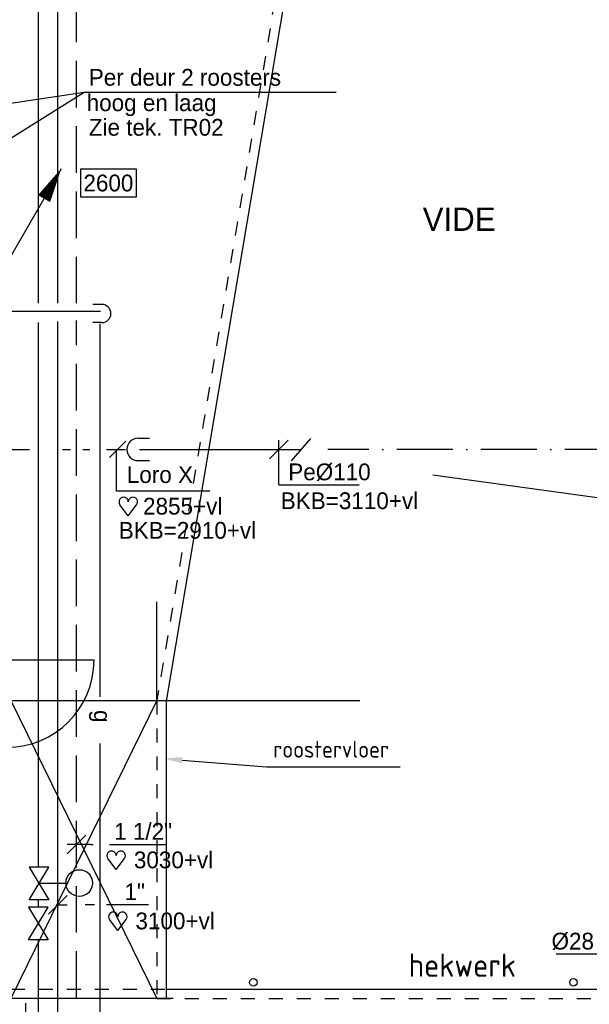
# Model space of a CAD drawing. Extents: x -39327 to 109237, y 358172 to 442272.
# Tile 40 of 96: x 38504 to 44608, y 406842 to 417401. Entities that reach past the tile are written whole.
import ezdxf
from ezdxf.enums import TextEntityAlignment as Align

# ---------------------------------------------------------------- set-up
doc = ezdxf.new("R2010")
doc.units = 0
doc.header["$LTSCALE"] = 100
for name, pattern in [('2322107', [2000, 1000, 1000]), ('2322108', [7, 5, -2]), ('2322121', [2000, 1000, 1000]), ('2322134', [45, 40, -5]), ('DASHDOT', [9, 6, -1.5, 0, -1.5]), ('DASHED', [3, 1.5, -1.5])]:
    doc.linetypes.add(name, pattern=pattern)
doc.layers.get('0').update_dxf_attribs({"linetype": 'CONTINUOUS'})
for name, color, linetype in [('AL$1----_ALGEMEEN', 7, 'CONTINUOUS'), ('AL$1----_MAATVOERING', 7, 'CONTINUOUS'), ('AL$1----_TEKST', 7, 'CONTINUOUS'), ('AL$7----_STRAMIEN', 1, 'DASHDOT'), ('AL23----_VLOEREN', 4, 'CONTINUOUS'), ('AL28----_KONSTRUKTIE', 3, 'CONTINUOUS'), ('AL32----_DRAAIR', 7, 'CONTINUOUS'), ('AL34----_BALUSTRADES', 4, 'DASHED'), ('BOUW', 8, 'CONTINUOUS'), ('WL524---', 4, 'CONTINUOUS'), ('WL541---', 4, 'CONTINUOUS'), ('WL561---', 4, 'CONTINUOUS'), ('WL561---_AANVOER', 4, 'CONTINUOUS'), ('WL561---_RETOUR', 4, 'CONTINUOUS'), ('WL5627--', 4, 'CONTINUOUS'), ('WL570---', 3, 'CONTINUOUS'), ('WL570---_RETOUR', 3, 'CONTINUOUS'), ('WM524---', 1, 'CONTINUOUS'), ('WM531---', 1, 'CONTINUOUS'), ('WM541---', 1, 'CONTINUOUS'), ('WM570---', 1, 'CONTINUOUS')]:
    doc.layers.add(name, color=color, linetype=linetype)
doc.styles.add('BURO-018', font='BUROFONT.shx', dxfattribs={"height": 180})
doc.styles.add('BURO-025', font='BUROFONT.shx', dxfattribs={"height": 250})
doc.styles.get("Standard").update_dxf_attribs({"font": 'ISOCP'})

# ---------------------------------------------------------------- blocks, each defined once
blk = doc.blocks.new('*U157', base_point=(39639, 50736))
at = {"color": 0, "linetype": 'CONTINUOUS'}
for p, q in [((39523, 50936), (39017, 50936)), ((39523, 50936), (39696, 50636)), ((39581, 50636), (39696, 50836))]:
    blk.add_line(p, q, dxfattribs=at)
at = {"color": 0, "linetype": 'CONTINUOUS', "style": 'BURO-018'}
blk.add_text('%%C28', height=180, dxfattribs=at).set_placement((39423, 50986), align=Align.RIGHT)
blk = doc.blocks.new('LU-PIJL1')
at = {"color": 0, "linetype": 'CONTINUOUS'}
blk.add_line((0, 0), (10.12, 17.54), dxfattribs=at)
blk.add_lwpolyline([(10.12, 17.54, 0, 1.5, 0), (8.25, 14.29, 1.5, 1.5, 0)], format="xyseb", dxfattribs=at)
blk = doc.blocks.new('LU-ORND')
at = {"color": 0, "linetype": 'CONTINUOUS'}
for p, q in [((-3, 1.5), (-3, -1.5)), ((3, 1.5), (-3, 1.5)), ((3, -1.5), (3, 1.5)), ((-3, -1.5), (3, -1.5))]:
    blk.add_line(p, q, dxfattribs=at)
blk = doc.blocks.new('A$C1981370E')
at = {"layer": 'WM570---'}
ref = blk.add_blockref('LU-ORND', (300, 150), dxfattribs=dict(at, xscale=100, yscale=100, zscale=100))
ref.add_attrib('LU_TEXT1', '2600', dxfattribs={"layer": '0', "color": 1, "linetype": 'CONTINUOUS', "height": 180, "style": 'BURO-018'}).set_placement((300, 150), align=Align.MIDDLE)
blk = doc.blocks.new('*U199', base_point=(38106, 55595))
at = {"color": 0, "linetype": 'CONTINUOUS'}
for p, q in [((38206, 55695), (38006, 55495)), ((38106, 55215), (38106, 55695)), ((38106, 55215), (38966, 55215))]:
    blk.add_line(p, q, dxfattribs=at)
at = {"color": 0, "linetype": 'CONTINUOUS', "style": 'BURO-018'}
blk.add_text('Pe%%c110', height=180, dxfattribs=at).set_placement((38206, 55265))
blk = doc.blocks.new('HART')
at = {"color": 1}
for q in [(-39.7, 52.4), (39.7, 52.4)]:
    blk.add_line((0, 0), q, dxfattribs=at)
for centre, start, end in [((-22.1, 65.7), 0, 217.1867), ((22.1, 65.7), 322.8133, 180)]:
    blk.add_arc(centre, 22.1, start, end, dxfattribs=at)
blk = doc.blocks.new('LDS')
at = {"color": 0, "linetype": 'CONTINUOUS'}
for p, q in [((0, 1), (1, 1)), ((0, -1), (1, -1))]:
    blk.add_line(p, q, dxfattribs=at)
blk.add_arc((0, 0), 1, 90, 270, dxfattribs=at)
blk = doc.blocks.new('2322134-4')
at = {"layer": 'WM541---', "color": 0, "style": 'BURO-018'}
blk.add_text('g', height=180, rotation=270, dxfattribs=at).set_placement((39363, 409930), align=Align.MIDDLE)
blk = doc.blocks.new('3048301')
at = {"color": 0, "linetype": 'CONTINUOUS'}
for p, q in [((-2.5, 1.5), (2.5, -1.5)), ((-2.5, -1.5), (-2.5, 1.5)), ((2.5, 1.5), (-2.5, -1.5)), ((2.5, -1.5), (2.5, 1.5))]:
    blk.add_line(p, q, dxfattribs=at)
at = {"color": 0, "linetype": 'CONTINUOUS', "style": 'BURO-018', "flags": 1}
blk.add_attdef('CV_MATCODE', (0, 0), '', height=1.8, dxfattribs=at)

msp = doc.modelspace()

# ---------------------------------------------------------------- linework, layer by layer
at = {"layer": 'AL$1----_ALGEMEEN', "color": 8, "linetype": 'DASHED'}
msp.add_line((38408, 407005.3), (40149.9, 407005.3), dxfattribs=at)
at = {"layer": 'AL$1----_MAATVOERING', "color": 8}
for p, q in [((39972.7, 410101.1), (39972.7, 411158.3)), ((39972.7, 410101.1), (42148.6, 410101.1)), ((40244.7, 409460.8), (41148.1, 409387)), ((41148.1, 409387), (42580.5, 409387))]:
    msp.add_line(p, q, dxfattribs=at)
msp.add_solid([(40242, 409427.5), (40045.4, 409477), (40247.4, 409494)], dxfattribs=at)
at = {"layer": 'AL$7----_STRAMIEN', "color": 1}
msp.add_line((102551.4, 412792.8), (41806.3, 412792.8), dxfattribs=at)
at = {"layer": 'AL23----_VLOEREN', "color": 8}
for p, q in [((41500.8, 418572.4), (40072.7, 410092.8)), ((39972.7, 410101.3), (38408, 406905.3)), ((38408, 410101.3), (39972.7, 406905.3)), ((38408, 410101.3), (39972.7, 410101.1)), ((40072.7, 410092.8), (40072.7, 407005.3)), ((40072.7, 410092.8), (40072.7, 406905.3)), ((40072.7, 407005.3), (49137.6, 407005.3)), ((40149.9, 406905.3), (38408, 406905.3))]:
    msp.add_line(p, q, dxfattribs=at)
at = {"layer": 'AL28----_KONSTRUKTIE', "color": 8}
for centre in [(41008, 407077.4), (44438.2, 407077.4)]:
    msp.add_circle(centre, 40, dxfattribs=at)
at = {"layer": 'AL32----_DRAAIR', "color": 8}
msp.add_lwpolyline([(39301, 410531.5), (38367, 410531.5)], dxfattribs=at)
msp.add_arc((38367, 410531.5), 934, 270, 0, dxfattribs=at)
at = {"layer": 'AL34----_BALUSTRADES', "color": 8}
for p, q in [((41385.6, 418490.4), (39972.7, 410101.1)), ((39972.7, 410101.1), (39972.7, 406905.3)), ((40149.9, 406905.3), (38538, 406905.3)), ((38568, 404605.3), (38568, 406905.3)), ((39972.7, 406905.3), (49191.8, 406905.3))]:
    msp.add_line(p, q, dxfattribs=at)
at = {"layer": 'WL524---', "linetype": '2322121'}
for p, q in [((37755.2, 412792.9), (38607.6, 412792.8)), ((38961, 412791.6), (39047.9, 412791.6)), ((39182.1, 412791.6), (39256.7, 412791.6)), ((39435.6, 412791.6), (39637, 412791.6)), ((39787, 412791.6), (41517.8, 412791.5))]:
    msp.add_line(p, q, dxfattribs=at)
at = {"layer": 'WL541---', "color": 3, "linetype": '2322134'}
for p, q in [((39369.7, 414272.8), (34166.8, 414272.8)), ((39363, 414139.5), (39363, 405721.3))]:
    msp.add_line(p, q, dxfattribs=at)
at = {"layer": 'WL561---', "color": 1}
msp.add_line((38712.8, 408142.6), (39009.9, 408142.6), dxfattribs=at)
msp.add_circle((39142, 408142.6), 143, dxfattribs=at)
at = {"layer": 'WL561---_AANVOER', "linetype": '2322107'}
for p, q in [((38912.8, 414359.5), (38912.8, 419474.8)), ((38704.7, 414359.5), (38704.7, 419325.3)), ((38704.7, 408314), (38704.7, 414151.8)), ((38912.8, 406120.7), (38912.8, 414162.7)), ((38704.7, 407882.9), (38704.7, 407964.5)), ((38704.7, 406120.7), (38704.7, 407533.4))]:
    msp.add_line(p, q, dxfattribs=at)
at = {"layer": 'WL561---_RETOUR', "linetype": '2322108'}
for p, q in [((39112.8, 414359.5), (39112.8, 419283.3)), ((39112.8, 406210.3), (39112.8, 414173.6))]:
    msp.add_line(p, q, dxfattribs=at)
at = {"layer": 'WL570---', "color": 1}
for p, q in [((39194, 416621.2), (32889.4, 415677.5)), ((39194, 416621.2), (37438.3, 415518)), ((41894, 416621.2), (39194, 416621.2))]:
    msp.add_line(p, q, dxfattribs=at)
at = {"layer": 'WL570---_RETOUR', "color": 1}
for p, q in [((39465.6, 412706.6), (39641, 412881.9)), ((39542.3, 412345), (39542.3, 412794.2)), ((40539.8, 412345), (39542.3, 412345))]:
    msp.add_line(p, q, dxfattribs=at)
at = {"layer": 'WM570---', "color": 1}
for p, q in [((41415.1, 412671.1), (41623.4, 412909)), ((46678, 412001.4), (42930.2, 412516.5)), ((39212.8, 408656.3), (39012.8, 408456.3)), ((39262.8, 408556.3), (39012.8, 408556.3)), ((39262.8, 408556.3), (39292.9, 408556.3)), ((39467.9, 408556.3), (40072.8, 408556.3)), ((39012.8, 408009.3), (38812.8, 407809.3)), ((38900.8, 407909.3), (39012.8, 407909.3)), ((39303.8, 407909.3), (39205.3, 407909.3)), ((39883.7, 407909.3), (39435.1, 407909.3))]:
    msp.add_line(p, q, dxfattribs=at)

# ---------------------------------------------------------------- block references
at = {"layer": 'WL524---', "color": 2, "xscale": 120, "yscale": 120, "zscale": 120, "rotation": 359.999236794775}
msp.add_blockref('LDS', (39773.6, 412792.2), dxfattribs=at)
at = {"layer": 'WL561---', "color": 2, "xscale": 70, "yscale": 70, "zscale": 70, "rotation": 90}
for p in [(38710.3, 408138.6), (38704.1, 407709.6)]:
    msp.add_blockref('3048301', p, dxfattribs=at)
at = {"layer": 'WL5627--', "color": 2, "xscale": 97.5, "yscale": 97.5, "zscale": 97.5, "rotation": 180.0000000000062}
msp.add_blockref('LDS', (39384.3, 414249.5), dxfattribs=at)
at = {"layer": 'WL570---'}
msp.add_blockref('A$C1981370E', (39154.5, 415499.5), dxfattribs=at)
at = {"layer": 'WL570---_RETOUR', "xscale": 100, "yscale": 100, "zscale": 100}
msp.add_blockref('LU-PIJL1', (37939.2, 414052.8), dxfattribs=at)
at = {"layer": 'WM524---'}
msp.add_blockref('*U199', (41282.1, 412791.5), dxfattribs=at)
at = {"layer": 'WM531---'}
msp.add_blockref('*U157', (44874.2, 407179.5), dxfattribs=at)
at = {"layer": 'WM541---', "color": 1}
msp.add_blockref('2322134-4', (0, 0), dxfattribs=at)
at = {"layer": 'WM570---', "xscale": 2.25, "yscale": 2.25, "zscale": 2.25}
for p in [(39667.7, 412081.9), (39538.1, 408288.3), (39555.1, 407633.8)]:
    msp.add_blockref('HART', p, dxfattribs=at)

# ---------------------------------------------------------------- texts
at = {"layer": 'AL$1----_TEKST', "color": 8}
msp.add_text('hekwerk', height=250, dxfattribs=at).set_placement((42672.1, 407136.7))
at = {"layer": 'BOUW', "style": 'BURO-025'}
msp.add_text('VIDE', height=250, dxfattribs=at).set_placement((42822.9, 415136))
at = {"layer": 'BOUW', "color": 8}
msp.add_text('roostervloer', height=180, dxfattribs=at).set_placement((41221.1, 409487))
at = {"layer": 'WL570---_RETOUR', "color": 1, "style": 'BURO-018'}
msp.add_text('Loro X', height=180, dxfattribs=at).set_placement((39651.9, 412432.6))
at = {"layer": 'WM541---', "color": 1, "style": 'BURO-018'}
for s, p in [('BKB=3110+vl', (41301.8, 412152.3)), ('BKB=2910+vl', (39565.5, 411834.6))]:
    msp.add_text(s, height=180, dxfattribs=at).set_placement(p)
at = {"layer": 'WM570---', "color": 1, "style": 'BURO-018'}
for s, p in [('Per deur 2 roosters', (39244.5, 416692.9)), ('hoog en laag', (39221.4, 416420.3)), ('Zie tek. TR02', (39244.5, 416156.8)), ('2855+vl', (39826, 412094.1)), ('1 1/2"', (39515.9, 408606.3)), ('3030+vl', (39727.5, 408300.5)), ('3100+vl', (39744.5, 407646))]:
    msp.add_text(s, height=180, dxfattribs=at).set_placement(p)
msp.add_text('1"', height=180, dxfattribs=at).set_placement((39846.1, 407959.3), align=Align.RIGHT)

doc.saveas('drawing.dxf')
